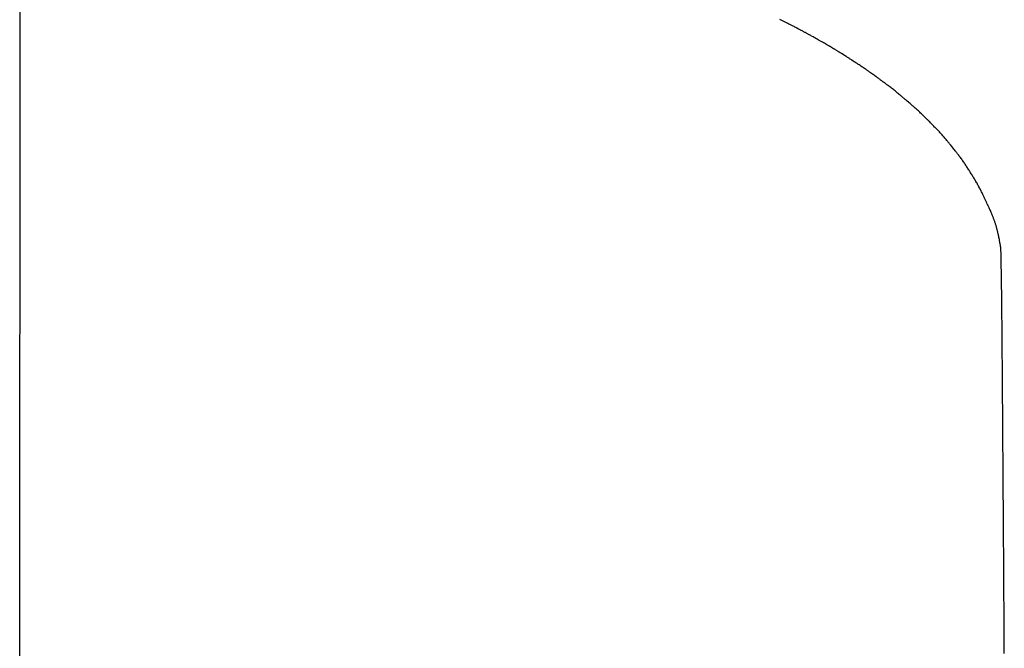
# Model space of a CAD drawing. Header units: millimetres. Extents: x -4577 to 1032787, y -66234 to 201209.
# Tile 80 of 256: x 3759.97 to 3761.7, y -8945.07 to -8943.96. Entities that reach past the tile are written whole.
import ezdxf

# ---------------------------------------------------------------- set-up
doc = ezdxf.new("R2010")
doc.units = ezdxf.units.MM
doc.linetypes.add('510_5_2OG_ELT_1004$0$11-07-22_DS_2OG$0$AUSGEZOGEN', pattern=[0])
doc.layers.add('510_5_2OG_ELT_1004$0$11-07-22_DS_2OG$0$EBENE_1', color=8, linetype='510_5_2OG_ELT_1004$0$11-07-22_DS_2OG$0$AUSGEZOGEN')

# ---------------------------------------------------------------- blocks, each defined once
blk = doc.blocks.new('510_5_2OG_ELT_1004')
at = {"layer": '510_5_2OG_ELT_1004$0$11-07-22_DS_2OG$0$EBENE_1'}
blk.add_line((3759.9652, -8946.5667), (3759.9789, -8886.3634), dxfattribs=at)
blk.add_lwpolyline([(3761.702, -8945.0284), (3761.702, -8945.0186), (3761.7019, -8945.0088), (3761.7019, -8944.999), (3761.7018, -8944.9893), (3761.7018, -8944.9796), (3761.7017, -8944.97), (3761.7017, -8944.9604), (3761.7016, -8944.9509), (3761.7016, -8944.9415), (3761.7015, -8944.9322), (3761.7015, -8944.923), (3761.7014, -8944.9139), (3761.7013, -8944.9049), (3761.7013, -8944.896), (3761.7012, -8944.8872), (3761.7012, -8944.8786), (3761.7011, -8944.8701), (3761.7011, -8944.8618), (3761.701, -8944.8537), (3761.701, -8944.8457), (3761.7009, -8944.8379), (3761.7008, -8944.8303), (3761.7008, -8944.8228), (3761.7007, -8944.8156), (3761.7007, -8944.8086), (3761.7006, -8944.8018), (3761.7006, -8944.7952), (3761.7006, -8944.7889), (3761.7005, -8944.7828), (3761.7005, -8944.777), (3761.7004, -8944.7713), (3761.7004, -8944.7659), (3761.7004, -8944.7607), (3761.7003, -8944.7557), (3761.7003, -8944.7509), (3761.7003, -8944.7463), (3761.7002, -8944.7418), (3761.7002, -8944.7375), (3761.7002, -8944.7334), (3761.7001, -8944.7295), (3761.7001, -8944.7256), (3761.7001, -8944.722), (3761.7001, -8944.7184), (3761.7, -8944.715), (3761.7, -8944.7117), (3761.7, -8944.7085), (3761.7, -8944.7054), (3761.6999, -8944.7023), (3761.6999, -8944.6994), (3761.6999, -8944.6965), (3761.6999, -8944.6937), (3761.6999, -8944.691), (3761.6998, -8944.6883), (3761.6998, -8944.6856), (3761.6998, -8944.683), (3761.6998, -8944.6804), (3761.6998, -8944.6778), (3761.6998, -8944.6752), (3761.6997, -8944.6726), (3761.6997, -8944.67), (3761.6997, -8944.6675), (3761.6997, -8944.6649), (3761.6997, -8944.6623), (3761.6996, -8944.6596), (3761.6996, -8944.657), (3761.6996, -8944.6544), (3761.6996, -8944.6517), (3761.6996, -8944.649), (3761.6995, -8944.6463), (3761.6995, -8944.6436), (3761.6995, -8944.6408), (3761.6995, -8944.638), (3761.6995, -8944.6352), (3761.6995, -8944.6323), (3761.6994, -8944.6294), (3761.6994, -8944.6265), (3761.6994, -8944.6235), (3761.6994, -8944.6205), (3761.6993, -8944.6174), (3761.6993, -8944.6143), (3761.6993, -8944.6111), (3761.6993, -8944.6079), (3761.6993, -8944.6046), (3761.6992, -8944.6013), (3761.6992, -8944.5979), (3761.6992, -8944.5944), (3761.6992, -8944.5909), (3761.6991, -8944.5873), (3761.6991, -8944.5836), (3761.6991, -8944.5799), (3761.6991, -8944.5761), (3761.699, -8944.5722), (3761.699, -8944.5683), (3761.699, -8944.5643), (3761.6989, -8944.5602), (3761.6989, -8944.5561), (3761.6989, -8944.552), (3761.6989, -8944.5478), (3761.6988, -8944.5435), (3761.6988, -8944.5392), (3761.6988, -8944.5349), (3761.6987, -8944.5305), (3761.6987, -8944.5261), (3761.6987, -8944.5217), (3761.6986, -8944.5172), (3761.6986, -8944.5127), (3761.6985, -8944.5081), (3761.6985, -8944.5036), (3761.6985, -8944.499), (3761.6984, -8944.4944), (3761.6984, -8944.4898), (3761.6984, -8944.4851), (3761.6983, -8944.4804), (3761.6983, -8944.4758), (3761.6982, -8944.4711), (3761.6982, -8944.4664), (3761.6981, -8944.4617), (3761.6981, -8944.457), (3761.6981, -8944.4523), (3761.698, -8944.4476), (3761.698, -8944.443), (3761.6979, -8944.4383), (3761.6979, -8944.4337), (3761.6978, -8944.429), (3761.6978, -8944.4245), (3761.6977, -8944.4199), (3761.6977, -8944.4154), (3761.6976, -8944.4109), (3761.6976, -8944.4065), (3761.6975, -8944.4022), (3761.6975, -8944.3979), (3761.6974, -8944.3936), (3761.6974, -8944.3895), (3761.6973, -8944.3854), (3761.6973, -8944.3814), (3761.6972, -8944.3774), (3761.6972, -8944.3736), (3761.6971, -8944.3699), (3761.6971, -8944.3662), (3761.697, -8944.3627), (3761.697, -8944.3593), (3761.6969, -8944.356), (3761.6969, -8944.3528), (3761.6968, -8944.3497), (3761.6968, -8944.3468), (3761.6968, -8944.344), (3761.6967, -8944.3414), (3761.6967, -8944.3389), (3761.6966, -8944.3365), (3761.6966, -8944.3343), (3761.6965, -8944.3322), (3761.6965, -8944.3303), (3761.6965, -8944.3285), (3761.6964, -8944.3268), (3761.6964, -8944.3253), (3761.6963, -8944.3238), (3761.6963, -8944.3225), (3761.6963, -8944.3213), (3761.6962, -8944.3202), (3761.6962, -8944.3182), (3761.6961, -8944.3166), (3761.696, -8944.3153), (3761.6959, -8944.3134), (3761.6956, -8944.3115), (3761.6952, -8944.3093), (3761.695, -8944.3082), (3761.6948, -8944.3069), (3761.6944, -8944.3052), (3761.6943, -8944.3042), (3761.694, -8944.3031), (3761.6938, -8944.3019), (3761.6936, -8944.3006), (3761.6933, -8944.2991), (3761.693, -8944.2975), (3761.6926, -8944.2957), (3761.6922, -8944.2939), (3761.6918, -8944.292), (3761.6916, -8944.291), (3761.6914, -8944.29), (3761.6912, -8944.289), (3761.6909, -8944.2879), (3761.6907, -8944.2868), (3761.6904, -8944.2858), (3761.6902, -8944.2847), (3761.6899, -8944.2836), (3761.6896, -8944.2825), (3761.6894, -8944.2813), (3761.6891, -8944.2802), (3761.6888, -8944.2791), (3761.6884, -8944.2779), (3761.6881, -8944.2768), (3761.6878, -8944.2756), (3761.6875, -8944.2745), (3761.6871, -8944.2733), (3761.6868, -8944.2722), (3761.6864, -8944.271), (3761.686, -8944.2699), (3761.6856, -8944.2687), (3761.6852, -8944.2676), (3761.6848, -8944.2665), (3761.6844, -8944.2653), (3761.684, -8944.2642), (3761.6836, -8944.2631), (3761.6832, -8944.262), (3761.6828, -8944.2609), (3761.6823, -8944.2598), (3761.6819, -8944.2588), (3761.6815, -8944.2577), (3761.6811, -8944.2567), (3761.6806, -8944.2557), (3761.6802, -8944.2547), (3761.6798, -8944.2537), (3761.6794, -8944.2527), (3761.679, -8944.2518), (3761.6782, -8944.2499), (3761.6774, -8944.2482), (3761.6766, -8944.2465), (3761.6759, -8944.245), (3761.6752, -8944.2436), (3761.6746, -8944.2423), (3761.6741, -8944.2411), (3761.6736, -8944.24), (3761.6727, -8944.2382), (3761.6721, -8944.2368), (3761.6711, -8944.2347), (3761.6705, -8944.2334), (3761.67, -8944.2322), (3761.6693, -8944.2307), (3761.6688, -8944.2298), (3761.6683, -8944.2286), (3761.6672, -8944.2263), (3761.6668, -8944.2254), (3761.6663, -8944.2244), (3761.6658, -8944.2233), (3761.6653, -8944.2222), (3761.6647, -8944.2209), (3761.6641, -8944.2196), (3761.6634, -8944.2183), (3761.6628, -8944.2169), (3761.6621, -8944.2154), (3761.6613, -8944.214), (3761.6606, -8944.2124), (3761.6598, -8944.2109), (3761.659, -8944.2094), (3761.6582, -8944.2078), (3761.6574, -8944.2062), (3761.6565, -8944.2046), (3761.6556, -8944.2031), (3761.6548, -8944.2015), (3761.6539, -8944.2), (3761.653, -8944.1984), (3761.6521, -8944.1969), (3761.6512, -8944.1953), (3761.6502, -8944.1938), (3761.6493, -8944.1923), (3761.6484, -8944.1907), (3761.6474, -8944.1892), (3761.6465, -8944.1877), (3761.6455, -8944.1862), (3761.6446, -8944.1847), (3761.6436, -8944.1832), (3761.6427, -8944.1816), (3761.6417, -8944.1801), (3761.6408, -8944.1786), (3761.6398, -8944.1771), (3761.6388, -8944.1756), (3761.6379, -8944.1741), (3761.6369, -8944.1726), (3761.6359, -8944.1711), (3761.635, -8944.1696), (3761.634, -8944.1681), (3761.633, -8944.1666), (3761.632, -8944.1651), (3761.631, -8944.1636), (3761.63, -8944.1621), (3761.629, -8944.1607), (3761.6279, -8944.1592), (3761.6269, -8944.1578), (3761.6258, -8944.1563), (3761.6248, -8944.1549), (3761.6237, -8944.1535), (3761.6227, -8944.1521), (3761.6217, -8944.1508), (3761.6207, -8944.1495), (3761.6197, -8944.1483), (3761.6188, -8944.1471), (3761.6179, -8944.146), (3761.6171, -8944.1449), (3761.6163, -8944.1439), (3761.6156, -8944.143), (3761.6143, -8944.1414), (3761.6133, -8944.1402), (3761.6118, -8944.1384), (3761.61, -8944.1361), (3761.6093, -8944.1352), (3761.6076, -8944.1331), (3761.607, -8944.1323), (3761.6062, -8944.1313), (3761.6054, -8944.1303), (3761.6045, -8944.1292), (3761.6036, -8944.1281), (3761.6026, -8944.1269), (3761.6016, -8944.1257), (3761.6005, -8944.1244), (3761.5994, -8944.1231), (3761.5983, -8944.1217), (3761.5971, -8944.1204), (3761.5959, -8944.119), (3761.5947, -8944.1176), (3761.5935, -8944.1162), (3761.5923, -8944.1149), (3761.5911, -8944.1135), (3761.5899, -8944.1122), (3761.5887, -8944.1109), (3761.5875, -8944.1096), (3761.5863, -8944.1083), (3761.5851, -8944.1071), (3761.584, -8944.106), (3761.583, -8944.1049), (3761.5819, -8944.1038), (3761.581, -8944.1028), (3761.5801, -8944.1019), (3761.5792, -8944.101), (3761.5778, -8944.0995), (3761.5766, -8944.0983), (3761.575, -8944.0967), (3761.5726, -8944.0942), (3761.5716, -8944.0933), (3761.5704, -8944.092), (3761.5696, -8944.0912), (3761.5688, -8944.0903), (3761.5679, -8944.0894), (3761.5669, -8944.0884), (3761.5659, -8944.0874), (3761.5648, -8944.0863), (3761.5636, -8944.0851), (3761.5624, -8944.0839), (3761.5612, -8944.0827), (3761.5599, -8944.0815), (3761.5586, -8944.0802), (3761.5572, -8944.0789), (3761.5559, -8944.0776), (3761.5545, -8944.0763), (3761.5531, -8944.075), (3761.5518, -8944.0737), (3761.5504, -8944.0725), (3761.549, -8944.0712), (3761.5476, -8944.07), (3761.5463, -8944.0688), (3761.545, -8944.0676), (3761.5437, -8944.0665), (3761.5425, -8944.0654), (3761.5413, -8944.0644), (3761.5402, -8944.0634), (3761.5392, -8944.0625), (3761.5382, -8944.0617), (3761.5373, -8944.0609), (3761.5357, -8944.0596), (3761.5345, -8944.0585), (3761.5329, -8944.0572), (3761.5305, -8944.0551), (3761.5295, -8944.0542), (3761.5282, -8944.0531), (3761.5274, -8944.0524), (3761.5265, -8944.0516), (3761.5255, -8944.0508), (3761.5245, -8944.0499), (3761.5233, -8944.0489), (3761.5221, -8944.0479), (3761.5209, -8944.0468), (3761.5196, -8944.0457), (3761.5182, -8944.0446), (3761.5168, -8944.0434), (3761.5153, -8944.0422), (3761.5139, -8944.041), (3761.5124, -8944.0398), (3761.5109, -8944.0386), (3761.5093, -8944.0373), (3761.5078, -8944.0361), (3761.5063, -8944.0349), (3761.5048, -8944.0337), (3761.5033, -8944.0326), (3761.5018, -8944.0314), (3761.5003, -8944.0303), (3761.4989, -8944.0292), (3761.4975, -8944.0282), (3761.4962, -8944.0272), (3761.495, -8944.0263), (3761.4938, -8944.0254), (3761.4927, -8944.0245), (3761.4916, -8944.0238), (3761.4907, -8944.0231), (3761.4891, -8944.0219), (3761.4879, -8944.021), (3761.4862, -8944.0198), (3761.4839, -8944.0181), (3761.4829, -8944.0173), (3761.4816, -8944.0163), (3761.4807, -8944.0157), (3761.4798, -8944.015), (3761.4788, -8944.0143), (3761.4777, -8944.0134), (3761.4765, -8944.0126), (3761.4752, -8944.0116), (3761.4738, -8944.0107), (3761.4724, -8944.0096), (3761.471, -8944.0086), (3761.4694, -8944.0075), (3761.4679, -8944.0064), (3761.4663, -8944.0052), (3761.4647, -8944.0041), (3761.4639, -8944.0035), (3761.463, -8944.0029), (3761.4622, -8944.0023), (3761.4614, -8944.0018), (3761.4606, -8944.0012), (3761.4597, -8944.0006), (3761.4589, -8944), (3761.4581, -8943.9995), (3761.4572, -8943.9989), (3761.4556, -8943.9978), (3761.4539, -8943.9967), (3761.4523, -8943.9956), (3761.4508, -8943.9946), (3761.4492, -8943.9936), (3761.4478, -8943.9926), (3761.4463, -8943.9916), (3761.445, -8943.9907), (3761.4437, -8943.9899), (3761.4425, -8943.9891), (3761.4414, -8943.9884), (3761.4403, -8943.9877), (3761.4386, -8943.9866), (3761.4373, -8943.9858), (3761.4356, -8943.9846), (3761.4333, -8943.9832), (3761.4323, -8943.9825), (3761.4301, -8943.9811), (3761.4292, -8943.9805), (3761.4281, -8943.9798), (3761.427, -8943.9791), (3761.4257, -8943.9783), (3761.4244, -8943.9774), (3761.423, -8943.9765), (3761.4215, -8943.9756), (3761.4199, -8943.9746), (3761.4183, -8943.9736), (3761.4159, -8943.972), (3761.415, -8943.9715), (3761.4141, -8943.9709), (3761.4133, -8943.9704), (3761.4124, -8943.9699), (3761.4115, -8943.9693), (3761.4107, -8943.9688), (3761.4098, -8943.9682), (3761.4089, -8943.9677), (3761.408, -8943.9671), (3761.4071, -8943.9666), (3761.4062, -8943.9661), (3761.4053, -8943.9655), (3761.4044, -8943.965), (3761.4035, -8943.9645), (3761.4027, -8943.9639), (3761.4018, -8943.9634), (3761.4009, -8943.9629), (3761.3992, -8943.9619), (3761.3975, -8943.9609), (3761.3959, -8943.9599), (3761.3943, -8943.959), (3761.3928, -8943.9581), (3761.3913, -8943.9573), (3761.39, -8943.9565), (3761.3887, -8943.9558), (3761.3875, -8943.9551), (3761.3864, -8943.9544), (3761.3846, -8943.9534), (3761.3832, -8943.9526), (3761.3812, -8943.9515), (3761.379, -8943.9502), (3761.3779, -8943.9496), (3761.3765, -8943.9488), (3761.3756, -8943.9482), (3761.3746, -8943.9477), (3761.3735, -8943.947), (3761.3722, -8943.9463), (3761.3709, -8943.9456), (3761.3695, -8943.9448), (3761.368, -8943.9439), (3761.3664, -8943.943), (3761.3648, -8943.9421), (3761.3622, -8943.9407), (3761.3613, -8943.9402), (3761.3605, -8943.9397), (3761.3596, -8943.9392), (3761.3586, -8943.9387), (3761.3577, -8943.9382), (3761.3568, -8943.9377), (3761.3559, -8943.9371), (3761.3549, -8943.9366), (3761.354, -8943.9361), (3761.3531, -8943.9356), (3761.3521, -8943.9351), (3761.3512, -8943.9346), (3761.3502, -8943.9341), (3761.3493, -8943.9336), (3761.3483, -8943.9331), (3761.3474, -8943.9326), (3761.3465, -8943.9321), (3761.3455, -8943.9316), (3761.3446, -8943.9311), (3761.3437, -8943.9306), (3761.3428, -8943.9301), (3761.3419, -8943.9296), (3761.341, -8943.9292), (3761.3392, -8943.9282), (3761.3375, -8943.9273), (3761.3358, -8943.9265), (3761.3341, -8943.9256), (3761.3326, -8943.9248), (3761.3311, -8943.924), (3761.3296, -8943.9233), (3761.3283, -8943.9226), (3761.327, -8943.922), (3761.3259, -8943.9214), (3761.3248, -8943.9208), (3761.3238, -8943.9203), (3761.322, -8943.9194), (3761.3204, -8943.9186), (3761.319, -8943.9179), (3761.3178, -8943.9173), (3761.3167, -8943.9167), (3761.3157, -8943.9162), (3761.3146, -8943.9156), (3761.3134, -8943.915), (3761.3121, -8943.9143), (3761.3105, -8943.9135), (3761.3096, -8943.9131), (3761.3086, -8943.9125), (3761.3075, -8943.912), (3761.3062, -8943.9113)], dxfattribs=at)

msp = doc.modelspace()

# ---------------------------------------------------------------- block references
msp.add_blockref('510_5_2OG_ELT_1004', (0, -0.0503))

doc.saveas('drawing.dxf')
